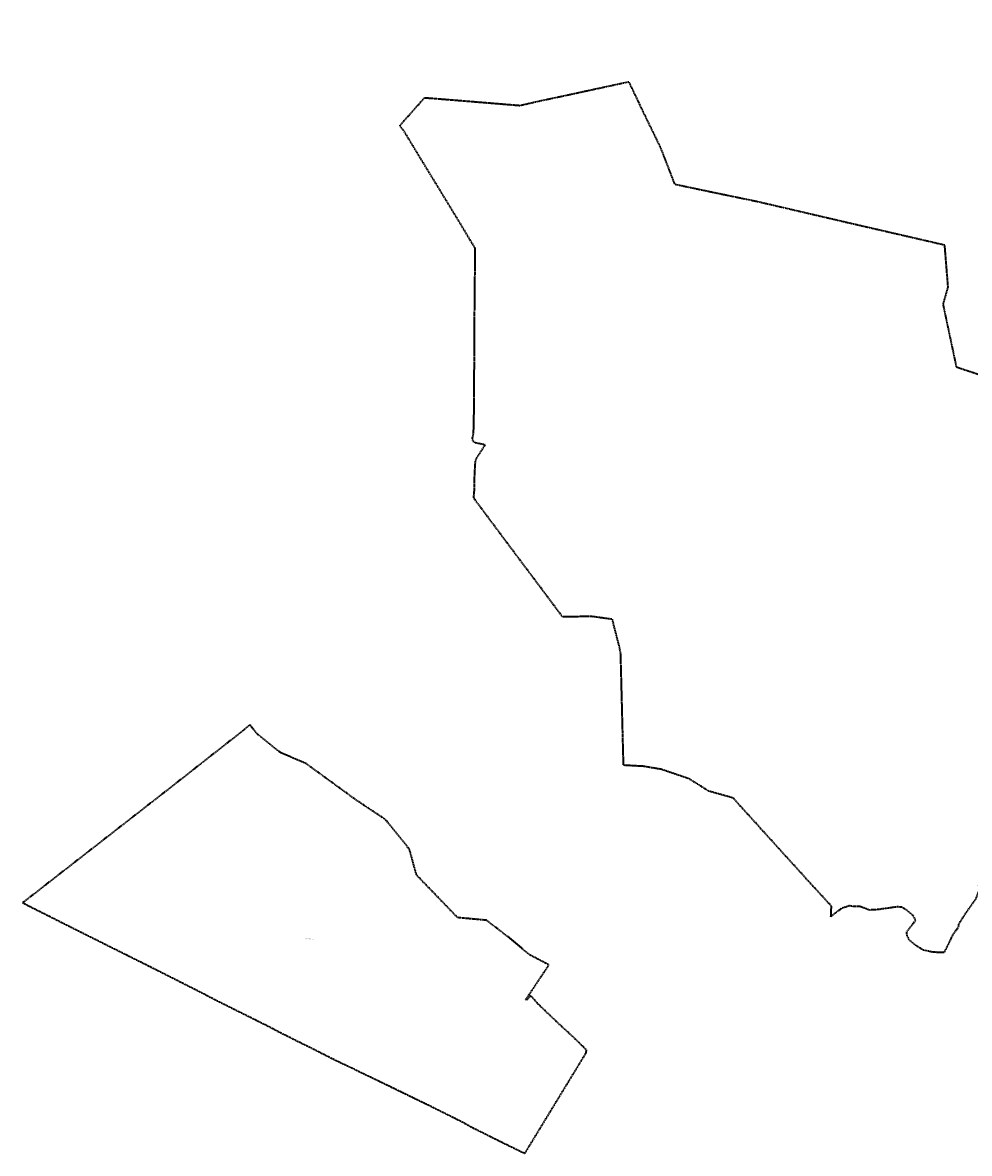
# Model space of a CAD drawing. Header units: feet. Extents: x 6524992 to 6539952, y 6047571 to 6067901.
# Tile 1 of 53: x 6528424 to 6531160, y 6047591 to 6050857. Entities that reach past the tile are written whole.
import ezdxf

# ---------------------------------------------------------------- set-up
doc = ezdxf.new("R2010")
doc.units = ezdxf.units.FT
doc.header["$MEASUREMENT"] = 0
doc.linetypes.add('1.5_1.0', pattern=[2.5, 1.5, -1])
doc.layers.add('208-Numer lub nazwa obrębu', color=7, linetype='CONTINUOUS', transparency=0.5)
doc.layers.add('216-Granica obrębu', color=7, linetype='CONTINUOUS', transparency=0.5)
doc.styles.get("Standard").update_dxf_attribs({"font": 'arial.ttf'})

msp = doc.modelspace()

# ---------------------------------------------------------------- linework, layer by layer
at = {"layer": '216-Granica obrębu', "color": 7, "linetype": '1.5_1.0', "lineweight": 35, "flags": 128}
for points in [[(6529513.6, 6050559.7), (6529521.6, 6050549.6), (6529523.7, 6050547), (6529591.1, 6050436), (6529628.4, 6050375.2), (6529693.8, 6050267.7), (6529715.6, 6050231.1), (6529731.2, 6050205.8), (6529730.6, 6050145.3), (6529730.5, 6050136.8), (6529729.6, 6050044.6), (6529728.7, 6049946.8), (6529728.9, 6049909.9), (6529729, 6049876.8), (6529727.7, 6049822.6), (6529727.6, 6049728.3), (6529727.1, 6049709.2), (6529726.4, 6049674.7), (6529726.3, 6049670.6), (6529723, 6049657.5), (6529724.7, 6049649.1), (6529732.1, 6049644.3), (6529760.8, 6049638.7), (6529741.8, 6049608.8), (6529735, 6049599), (6529732.4, 6049592.3), (6529731.2, 6049583.3), (6529728.7, 6049532.8), (6529728.8, 6049512.5), (6529728.8, 6049507.1), (6529726.8, 6049484.5), (6529846.9, 6049323.6), (6529924, 6049221.1), (6529983.5, 6049141.2), (6530067.2, 6049142.9), (6530127.2, 6049134.6), (6530148.1, 6049052.9), (6530150.8, 6049038.3), (6530151.6, 6049035), (6530159.8, 6048712.9), (6530217.6, 6048709.8), (6530270, 6048701), (6530349.4, 6048674), (6530366.3, 6048663.4), (6530406.4, 6048638.2), (6530475.9, 6048618.8), (6530523.2, 6048566.7), (6530612.6, 6048468), (6530654.6, 6048421.7), (6530699.9, 6048372), (6530760.8, 6048305.5), (6530760.1, 6048292.3), (6530759.5, 6048274), (6530774.9, 6048286.9), (6530791.5, 6048299.4), (6530813.6, 6048306.8), (6530823.5, 6048305), (6530845.6, 6048304.4), (6530870.6, 6048294.5), (6530898.7, 6048296), (6530908.1, 6048297.9), (6530910.6, 6048298.1), (6530928.3, 6048300.4), (6530941, 6048302.2), (6530953, 6048303.8), (6530966.2, 6048302.4), (6530978.2, 6048294.4), (6530996.7, 6048278.6), (6531004.4, 6048263.7), (6530978.3, 6048229.7), (6530979.4, 6048219.5), (6530985.8, 6048208), (6531002.7, 6048193.7), (6531026, 6048179.3), (6531054.5, 6048172.8), (6531069.3, 6048172.2), (6531088.5, 6048172), (6531103.5, 6048201.8), (6531113.5, 6048223.6), (6531117.4, 6048228.8), (6531129, 6048243.8), (6531130.2, 6048253.5), (6531144.1, 6048275.3), (6531159.7, 6048298.5), (6531180, 6048327.1), (6531181.1, 6048330.1), (6531186.4, 6048344.2), (6531187.2, 6048346.7), (6531198.7, 6048352.4), (6531187.8, 6048363.4), (6531187.8, 6048364.6), (6531191.3, 6048370.6), (6531199, 6048383.2), (6531206.8, 6048397.8), (6531210.7, 6048404.3), (6531217, 6048392.9), (6531226.5, 6048375.3), (6531228.8, 6048371.8), (6531224.1, 6048369.1), (6531239.8, 6048360.6), (6531238.9, 6048358), (6531252, 6048352.4), (6531254, 6048356.5), (6531254.7, 6048358.5), (6531267.8, 6048351.9), (6531266.6, 6048351), (6531265.8, 6048349.2), (6531273.1, 6048346), (6531295.6, 6048336.1), (6531303.5, 6048333.6), (6531308.1, 6048332.1), (6531359.5, 6048307.3), (6531379.2, 6048297.7), (6531392.8, 6048291.1), (6531401.8, 6048286.8), (6531409.5, 6048283.1), (6531420.8, 6048279.3), (6531421.5, 6048280.7), (6531426.2, 6048278.3), (6531455.7, 6048263.1), (6531471.2, 6048255.3), (6531470.8, 6048251.1), (6531498.3, 6048235.8), (6531510.3, 6048230.8), (6531529.5, 6048224.7), (6531532.6, 6048223.9), (6531547.2, 6048220.2), (6531554.1, 6048219), (6531566.8, 6048216.9), (6531577.7, 6048215.9), (6531594.1, 6048215.9), (6531597.4, 6048215.9), (6531642.1, 6048218.7), (6531660.3, 6048219.9), (6531679.3, 6048221.1), (6531719.9, 6048222.8), (6531741.1, 6048223.8), (6531788.3, 6048226.1), (6531860.2, 6048230.2), (6531876.8, 6048234.3), (6531886, 6048236.6), (6531902.5, 6048237.6), (6531963.2, 6048241), (6532012.3, 6048242.2), (6532047.3, 6048243), (6532053.5, 6048243.1), (6532068.8, 6048243.5), (6532080.6, 6048243.8), (6532083.9, 6048244), (6532120.7, 6048246), (6532153.1, 6048247.7), (6532182.7, 6048250.2), (6532190.2, 6048250.8), (6532195.1, 6048251.2), (6532213.7, 6048252.2), (6532217.1, 6048253.1), (6532231, 6048256.6), (6532235, 6048256.8), (6532263.5, 6048258), (6532280.5, 6048259), (6532292.7, 6048257.7), (6532303.3, 6048256.6), (6532310.5, 6048257.6), (6532350.6, 6048263.3), (6532359.4, 6048264.3), (6532420.2, 6048271.5), (6532427.8, 6048272.4), (6532431.4, 6048273.1), (6532438.6, 6048274.5), (6532477.1, 6048282.1), (6532487.1, 6048284), (6532523, 6048291.2), (6532627.2, 6048306.2), (6532636, 6048307.8), (6532641.8, 6048308.8), (6532647.9, 6048309.8), (6532696.5, 6048318.1), (6532711.6, 6048320), (6532727, 6048320.5), (6532742, 6048319.8), (6532747.4, 6048319.1), (6532751.6, 6048319.5), (6532765, 6048320.8), (6532773.2, 6048319.6), (6532797.2, 6048315.8), (6532808.9, 6048309.7), (6532820.4, 6048303.8), (6532825.5, 6048300.8), (6532839.2, 6048293.3), (6532848.5, 6048278.4), (6532856, 6048280.1), (6532900.5, 6048291.1), (6532899.2, 6048270.2), (6532882.9, 6048264.4), (6532869.2, 6048259.5), (6532891.8, 6048243.5), (6532901.3, 6048236.8), (6532906.6, 6048232.9), (6532915.8, 6048224.5), (6532948.6, 6048188), (6532949.8, 6048186.4), (6532951.6, 6048184), (6532953.4, 6048181.5), (6532960.4, 6048172), (6532965.1, 6048164.6), (6532971.3, 6048154.8), (6532975.5, 6048145.8), (6532978, 6048140.7), (6532984.6, 6048128.2), (6532985.4, 6048117.3), (6532985.8, 6048112.3), (6532987.4, 6048097), (6532987.2, 6048081.5), (6532986, 6048071.2), (6532985.6, 6048066.8), (6532983.5, 6048054.3), (6532979.6, 6048045), (6532987.3, 6048051.7), (6533015.8, 6048076.1), (6533043, 6048099.3), (6533060.3, 6048114.2), (6533079.5, 6048130.7), (6533084.7, 6048135), (6533112.8, 6048159), (6533144.1, 6048185.7), (6533148.3, 6048189.2), (6533173, 6048210.6), (6533200.8, 6048234.5), (6533224.9, 6048255.2), (6533227.8, 6048257.3), (6533295.1, 6048299.2), (6533376.8, 6048350.1), (6533385.4, 6048355.4), (6533458.1, 6048401.3), (6533512.2, 6048435.4), (6533612.2, 6048498.6), (6533714.7, 6048563.4), (6533837.3, 6048639.2), (6533845.1, 6048644), (6533933.5, 6048699.4), (6534018.9, 6048752.9), (6534136.7, 6048826.5), (6534231.3, 6048885.4), (6534395.4, 6048987.7), (6534444.7, 6049018.4), (6534603.2, 6049117.3), (6534648.4, 6049145.6), (6534657.6, 6049151.3), (6534661.9, 6049181.5), (6534681.1, 6049314.6), (6534702.5, 6049467.3), (6534720.7, 6049599.5), (6534721.1, 6049601.8), (6534723.3, 6049605.7), (6534723.7, 6049616.1), (6534723, 6049617.8), (6534728.2, 6049673), (6534733.2, 6049728), (6534735.9, 6049734.8), (6534746.9, 6049762.3), (6534747.4, 6049763.8), (6534759.7, 6049794.5), (6534739.8, 6049824.5), (6534731.2, 6049837.4), (6534698.5, 6049886.7), (6534697.1, 6049889.1), (6534688.9, 6049903.3), (6534674.9, 6049931.9), (6534601.2, 6050081.9), (6534598.5, 6050084.1), (6534593.2, 6050085.4), (6534588.9, 6050083.9), (6534582.8, 6050093.9), (6534581.8, 6050100.2), (6534582.8, 6050106.1), (6534586.8, 6050111.5), (6534632.1, 6050132.6), (6534607.7, 6050181), (6534596.5, 6050193.6), (6534572.5, 6050219.6), (6534549, 6050249.3), (6534529.5, 6050274.1), (6534514.2, 6050296.1), (6534504.2, 6050312.4), (6534486.8, 6050337), (6534526.9, 6050368.7), (6534565.7, 6050400.2), (6534578.1, 6050410.2), (6534604.9, 6050426.6), (6534671.5, 6050451.6), (6534666.7, 6050461), (6534683.6, 6050472.8), (6534685.4, 6050470.3), (6534686.3, 6050469), (6534689.5, 6050463.9), (6534690.9, 6050461.1), (6534694.3, 6050463.6), (6534740.8, 6050497.9), (6534754.1, 6050507.7), (6534759.8, 6050509.7), (6534792, 6050521.6), (6534799.5, 6050524.4), (6534807, 6050521.7), (6534825.9, 6050534.6), (6534827.8, 6050536), (6534820.7, 6050546.6), (6534878.1, 6050591.6), (6534896.2, 6050598.2), (6535021.6, 6050643.5), (6535019.7, 6050715.5), (6535003.7, 6050723.8), (6534994.4, 6050738.4), (6534972, 6050744.6), (6534955.2, 6050759.1), (6534947.5, 6050761.7), (6534901.8, 6050768.9), (6534873.6, 6050778.1), (6534853.3, 6050787.2), (6534852.6, 6050787.7), (6534839.1, 6050796.9), (6534827.8, 6050808.6), (6534786.6, 6050831), (6534771.3, 6050857.5), (6534750, 6050846.5), (6534744.9, 6050843.8), (6534717.4, 6050829.9), (6534730, 6050800.1), (6534753, 6050756), (6534745.4, 6050743), (6534662.7, 6050710.5), (6534641.8, 6050702.3), (6534632, 6050727.3), (6534626.1, 6050742.5), (6534617.6, 6050738.8), (6534515.6, 6050694.5), (6534531.3, 6050654.4), (6534483.2, 6050640.4), (6534470.5, 6050636.7), (6534455, 6050632.2), (6534430.4, 6050625.1), (6534362.2, 6050605.3), (6534366.5, 6050592), (6534375.3, 6050565.2), (6534404.2, 6050475.4), (6534306.5, 6050439.4), (6534280.5, 6050425.5), (6534258.4, 6050415.2), (6534165.4, 6050329.8), (6534038.9, 6050230.6), (6533940.9, 6050231.9), (6533876, 6050234.4), (6533706.4, 6050232.9), (6533571.2, 6050170.1), (6533514.2, 6050142.3), (6533418.2, 6050095.5), (6533191.5, 6050040.6), (6533074.1, 6049999.8), (6533061, 6049995.3), (6532998.6, 6049973.7), (6532860.4, 6049997.4), (6532855.1, 6049998.4), (6532781, 6049989.6), (6532648.3, 6049971.3), (6532622.1, 6049967.7), (6532607.7, 6049965.7), (6532509.3, 6049952.1), (6532414.2, 6049917.5), (6532399.8, 6049912.5), (6532388, 6049908.4), (6532288.9, 6049874.3), (6532195.3, 6049842.5), (6532182.1, 6049838), (6532152.7, 6049828.5), (6532094.1, 6049808.3), (6532090.6, 6049807.1), (6532073.7, 6049801.2), (6532065.7, 6049799.1), (6532061.2, 6049797.7), (6531974.2, 6049769.6), (6531956.9, 6049769), (6531952, 6049768.9), (6531798.7, 6049763.9), (6531769.3, 6049763), (6531762.3, 6049762.8), (6531748.8, 6049762.3), (6531715.5, 6049759.3), (6531591.3, 6049740.8), (6531589, 6049740.4), (6531571.8, 6049742.8), (6531560.3, 6049744.2), (6531498.9, 6049752.6), (6531425.4, 6049762.8), (6531405.6, 6049765.5), (6531348.6, 6049784.7), (6531278.4, 6049808.4), (6531271.6, 6049810.8), (6531247.8, 6049819.2), (6531193.8, 6049838.2), (6531193.4, 6049838.4), (6531123.8, 6049861.4), (6531085, 6050043.9), (6531086.3, 6050048.3), (6531091.9, 6050068.2), (6531099, 6050093.1), (6531089.3, 6050214.3), (6530972.4, 6050241.3), (6530942.6, 6050248.2), (6530798.2, 6050281.5), (6530565.8, 6050335.7), (6530561.5, 6050336.7), (6530549, 6050339.6), (6530467.9, 6050356.4), (6530337.6, 6050383.7), (6530318.7, 6050387.7), (6530309.5, 6050389.7), (6530268.6, 6050495.4), (6530222.1, 6050590.9), (6530176.8, 6050685.9), (6530170.1, 6050684.5), (6530081.7, 6050665.4), (6530026.6, 6050653.5), (6529983.8, 6050644.2), (6529977.5, 6050642.9), (6529919.6, 6050630.6), (6529861.1, 6050617.3), (6529837.8, 6050619.2), (6529689.4, 6050631.4), (6529666.8, 6050633.2), (6529637.6, 6050635.6), (6529629.8, 6050636.2), (6529624, 6050636.7), (6529598.8, 6050638.6), (6529584.7, 6050639.6)], [(6528427.8, 6048317.7), (6528423.7, 6048314.7), (6528448, 6048302.5), (6528503.2, 6048274.8), (6528560.7, 6048245.8), (6528581.6, 6048235.3), (6528581.8, 6048235.2), (6528585.3, 6048233.5), (6528671.2, 6048190.6), (6528753.2, 6048149.8), (6528789.8, 6048131.5), (6528813.3, 6048119.7), (6528928.2, 6048061.7), (6528944, 6048053.7), (6528983.5, 6048033), (6529023.9, 6048012.9), (6529108.9, 6047970.6), (6529129.4, 6047960.5), (6529150.1, 6047949.7), (6529173.2, 6047937.4), (6529185.8, 6047931.3), (6529189.6, 6047929.7), (6529203.7, 6047922.1), (6529248.6, 6047900.2), (6529255.4, 6047896.8), (6529307.2, 6047870.5), (6529310.2, 6047869), (6529329.6, 6047859.2), (6529357, 6047846.3), (6529369.7, 6047840.2), (6529380.2, 6047835.5), (6529390.3, 6047830.1), (6529411.6, 6047819.9), (6529456.3, 6047798.6), (6529484.9, 6047784.7), (6529500.1, 6047777.3), (6529577.6, 6047739.7), (6529592.4, 6047732.5), (6529599.8, 6047729), (6529653.5, 6047702.1), (6529674, 6047692), (6529698.9, 6047679.5), (6529720.3, 6047667.1), (6529755.6, 6047649.8), (6529766.5, 6047644), (6529814.8, 6047620.3), (6529875.4, 6047590.6), (6529876.8, 6047592.8), (6529885.6, 6047607), (6529970.4, 6047746.2), (6529982.3, 6047765.7), (6529999.1, 6047793.3), (6530002.2, 6047798.3), (6530018.3, 6047824.7), (6530048.2, 6047873.7), (6530052.8, 6047881.2), (6530053.6, 6047889.4), (6530040, 6047902.8), (6530019.5, 6047922.8), (6529974, 6047964.7), (6529915.9, 6048020), (6529892.6, 6048045.7), (6529880, 6048033.5), (6529878.4, 6048034.6), (6529903.9, 6048073.1), (6529941.1, 6048128.9), (6529945.1, 6048135.1), (6529889.9, 6048163.8), (6529828.5, 6048214.8), (6529764.5, 6048264), (6529681.3, 6048271.7), (6529647.3, 6048307), (6529622, 6048333), (6529578, 6048378.6), (6529562.3, 6048395.2), (6529542, 6048469.3), (6529473.8, 6048554), (6529454.7, 6048566.8), (6529412.1, 6048595), (6529386.1, 6048612.6), (6529317.1, 6048662.7), (6529242.5, 6048717), (6529168.9, 6048748.5), (6529136.7, 6048774.3), (6529101.8, 6048802.2), (6529081.1, 6048829), (6529063.6, 6048814.1), (6529063.2, 6048813.7), (6529062.3, 6048813), (6529060.3, 6048811.5), (6529053.1, 6048805.8), (6529040.4, 6048795.9), (6528849.8, 6048646.3), (6528537.1, 6048402.7), (6528532.4, 6048399), (6528518.4, 6048388.2), (6528444.4, 6048330.4), (6528430, 6048319.4)]]:
    msp.add_lwpolyline(points, close=True, dxfattribs=at)

# ---------------------------------------------------------------- texts
at = {"layer": '208-Numer lub nazwa obrębu', "color": 7, "linetype": 'Continuous', "lineweight": 18, "width": 0.9}
msp.add_text('[221105_2.0007] Pogórze', height=1.75, dxfattribs=at).set_placement((6529237.6, 6048208.8))

doc.saveas('drawing.dxf')
